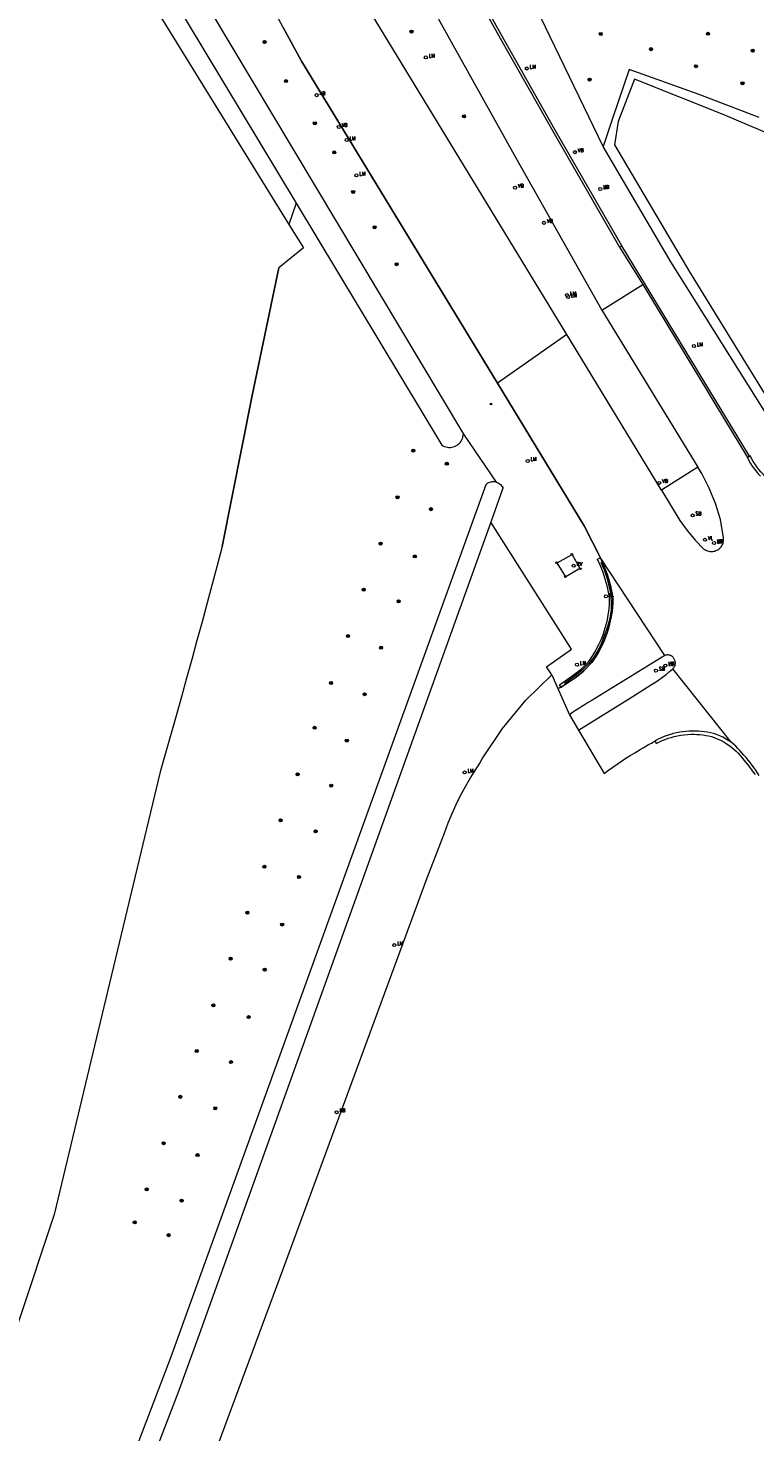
# Model space of a CAD drawing. Header units: metres. Extents: x 138165 to 154469, y 480134 to 494189.
# Tile 110 of 256: x 146762 to 146881, y 483256 to 483485. Entities that reach past the tile are written whole.
import ezdxf

# ---------------------------------------------------------------- set-up
doc = ezdxf.new("R2010")
doc.units = ezdxf.units.M
doc.header["$LTSCALE"] = 0.001
doc.header["$MEASUREMENT"] = 0
for name, color, linetype, lineweight in [('TOP-L-terrein schutting raster hek leuning', 7, 'Continuous', 0), ('TOP-L-topo objecten punt', 7, 'Continuous', 0), ('TOP-L-topo objecten vlak', 7, 'Continuous', 0), ('TOP-L-verharding vangrail', 7, 'Continuous', 0)]:
    doc.layers.add(name, color=color, linetype=linetype, lineweight=lineweight)
doc.styles.add('Style-STANDARD', font='STANDARD.shx')

# ---------------------------------------------------------------- blocks, each defined once
blk = doc.blocks.new('24')
at = {"layer": 'TOP-L-topo objecten punt', "color": 7, "linetype": 'Continuous', "lineweight": 0}
for radius in [0.025, 0.0182, 0.0115, 0.005]:
    blk.add_circle((0, 0), radius, dxfattribs=at)
blk = doc.blocks.new('16')
at = {"layer": 'TOP-L-topo objecten punt', "color": 7, "linetype": 'Continuous', "lineweight": 0}
blk.add_circle((0, 0), 0.025, dxfattribs=at)
at = {"layer": 'TOP-L-topo objecten punt', "color": 7, "linetype": 'Continuous', "lineweight": 0, "style": 'Style-STANDARD'}
blk.add_text('LM', height=0.06, dxfattribs=at).set_placement((0.0483, 0))
blk = doc.blocks.new('15')
at = {"layer": 'TOP-L-topo objecten punt', "color": 7, "linetype": 'Continuous', "lineweight": 0}
blk.add_circle((0, 0), 0.025, dxfattribs=at)
at = {"layer": 'TOP-L-topo objecten punt', "color": 7, "linetype": 'Continuous', "lineweight": 0, "style": 'Style-STANDARD'}
blk.add_text('VL', height=0.06, dxfattribs=at).set_placement((0.0483, 0))
blk = doc.blocks.new('14')
at = {"layer": 'TOP-L-topo objecten punt', "color": 7, "linetype": 'Continuous', "lineweight": 0}
blk.add_circle((0, 0), 0.025, dxfattribs=at)
at = {"layer": 'TOP-L-topo objecten punt', "color": 7, "linetype": 'Continuous', "lineweight": 0, "style": 'Style-STANDARD'}
blk.add_text('VB', height=0.06, dxfattribs=at).set_placement((0.0483, 0))
blk = doc.blocks.new('175')
at = {"layer": 'TOP-L-topo objecten punt', "color": 7, "linetype": 'Continuous', "lineweight": 0}
blk.add_circle((0, 0), 0.025, dxfattribs=at)
at = {"layer": 'TOP-L-topo objecten punt', "color": 7, "linetype": 'Continuous', "lineweight": 0, "style": 'Style-STANDARD'}
blk.add_text('SB', height=0.06, dxfattribs=at).set_placement((0.0483, 0))
blk = doc.blocks.new('11')
at = {"layer": 'TOP-L-topo objecten punt', "color": 7, "linetype": 'Continuous', "lineweight": 0}
blk.add_circle((0, 0), 0.025, dxfattribs=at)
at = {"layer": 'TOP-L-topo objecten punt', "color": 7, "linetype": 'Continuous', "lineweight": 0, "style": 'Style-STANDARD'}
blk.add_text('AB', height=0.06, dxfattribs=at).set_placement((0.0483, 0))
blk = doc.blocks.new('10')
at = {"layer": 'TOP-L-topo objecten punt', "linetype": 'Continuous', "lineweight": 0}
blk.add_circle((0, 0), 0.0125, dxfattribs=at)
blk = doc.blocks.new('126')
at = {"layer": 'TOP-L-topo objecten punt', "color": 7, "linetype": 'Continuous', "lineweight": 0}
blk.add_circle((0, 0), 0.025, dxfattribs=at)
at = {"layer": 'TOP-L-topo objecten punt', "color": 7, "linetype": 'Continuous', "lineweight": 0, "style": 'Style-STANDARD'}
blk.add_text('RV', height=0.06, dxfattribs=at).set_placement((0.0483, 0))

msp = doc.modelspace()

# ---------------------------------------------------------------- linework, layer by layer
at = {"layer": 'TOP-L-terrein schutting raster hek leuning', "flags": 128}
msp.add_lwpolyline([(146793.74, 483400.16), (146798.64, 483424.73), (146802.99, 483445.57)], dxfattribs=at)
at = {"layer": 'TOP-L-topo objecten vlak', "flags": 128}
for points in [[(146858.86, 483449.15), (146848, 483467.99), (146839.71, 483482.7), (146773.29, 483601.89), (146702.96, 483728.09), (146700.52, 483732.45)], [(146855.38, 483398.29), (146852.73, 483403.52), (146838.6, 483426.75), (146806.69, 483479.22), (146803.72, 483484.71), (146802.9, 483486.22), (146791.11, 483510.18), (146790.74, 483510), (146789.63, 483512.23), (146788.24, 483514.97), (146786.68, 483517.82), (146743.78, 483591.7), (146718.57, 483635.76), (146694.64, 483678.12), (146672.85, 483716.83), (146672.13, 483716.4)], [(146658.41, 483713.92), (146658.19, 483713.73), (146657.99, 483713.52), (146657.82, 483713.29), (146657.67, 483713.05), (146657.54, 483712.78), (146657.45, 483712.51), (146657.38, 483712.23), (146657.34, 483711.94), (146657.33, 483711.65), (146657.36, 483711.36), (146657.41, 483711.08), (146657.81, 483710.62), (146659.91, 483708.17), (146721.8, 483598.49), (146764.37, 483524.96), (146805.81, 483456.11)], [(146661.74, 483713.96), (146725.46, 483600.65), (146767.54, 483528.07), (146833.06, 483418.45)], [(146760.72, 483523.76), (146804.64, 483452.63)], [(146855.83, 483465.32), (146837.02, 483504.38), (146836.82, 483505.16)], [(146829.68, 483499.82), (146839.33, 483482.5), (146847.64, 483467.8), (146858.48, 483448.94)], [(146823.43, 483496.18), (146841.63, 483463.5), (146855.6, 483438.66)], [(146849.91, 483434.67), (146815.83, 483490.71), (146815.33, 483491.47)], [(146803.72, 483484.71), (146806.69, 483479.22), (146838.6, 483426.75)], [(146881.24, 483470.02), (146871.3, 483473.82), (146860.06, 483477.85), (146857.37, 483469.88), (146855.83, 483465.32)], [(146860.96, 483476.3), (146858.29, 483469.38), (146857.7, 483465.59), (146869.93, 483444.88), (146882.51, 483424.41)], [(146883.33, 483467.16), (146875.37, 483470.56), (146860.96, 483476.3)], [(146883.63, 483419.83), (146866.87, 483446.51), (146855.83, 483465.32)], [(146805.81, 483456.11), (146804.64, 483452.63)], [(146805.81, 483456.11), (146829.53, 483416.69), (146829.59, 483416.65), (146829.79, 483416.53), (146830.01, 483416.44), (146830.24, 483416.37), (146830.47, 483416.32), (146830.7, 483416.3), (146830.94, 483416.3), (146831.17, 483416.33), (146831.4, 483416.38), (146831.63, 483416.45), (146831.84, 483416.55), (146832.05, 483416.67), (146832.24, 483416.81), (146832.41, 483416.97), (146832.57, 483417.14), (146832.71, 483417.34), (146832.82, 483417.54), (146832.92, 483417.76), (146832.99, 483417.98), (146833.04, 483418.22), (146833.06, 483418.45)], [(146804.64, 483452.63), (146807.01, 483448.79), (146802.99, 483445.57), (146798.64, 483424.73), (146793.74, 483400.16), (146792.93, 483397.09), (146792.12, 483394.03), (146791.3, 483390.96), (146790.48, 483387.9), (146789.65, 483384.83), (146788.81, 483381.77), (146787.97, 483378.72), (146787.12, 483375.66), (146786.26, 483372.6), (146785.4, 483369.55), (146784.53, 483366.5), (146783.65, 483363.45), (146774.47, 483325.19), (146766.37, 483291.36), (146760.5, 483273.68), (146749.06, 483239.51)], [(146858.48, 483448.94), (146858.86, 483449.15)], [(146858.48, 483448.94), (146862.31, 483442.86)], [(146879.7, 483414.86), (146858.86, 483449.15)], [(146855.6, 483438.66), (146862.31, 483442.86)], [(146862.31, 483442.86), (146879.34, 483414.63)], [(146855.6, 483438.66), (146871.28, 483413.07)], [(146849.91, 483434.67), (146838.6, 483426.75)], [(146865.32, 483409.34), (146849.91, 483434.67)], [(146838.6, 483426.75), (146852.73, 483403.52), (146855.38, 483398.29)], [(146833.06, 483418.45), (146838.4, 483410.65)], [(146865.32, 483409.34), (146868.35, 483404.39), (146869.53, 483402.74), (146870.83, 483401.19), (146872.25, 483399.75), (146872.39, 483399.65), (146872.54, 483399.56), (146872.7, 483399.49), (146872.86, 483399.43), (146873.03, 483399.38), (146873.2, 483399.35), (146873.37, 483399.34), (146873.55, 483399.34), (146873.72, 483399.35), (146873.89, 483399.38), (146874.06, 483399.42), (146874.22, 483399.48), (146874.38, 483399.56), (146874.53, 483399.64), (146874.68, 483399.74), (146874.81, 483399.85), (146874.93, 483399.98), (146875.05, 483400.11), (146875.15, 483400.25), (146875.23, 483400.4), (146875.31, 483400.56), (146875.37, 483400.72), (146875.41, 483400.89), (146875.45, 483401.06), (146875.46, 483401.24), (146875.46, 483401.41), (146875.45, 483401.58), (146874.93, 483404.56), (146874.15, 483407.14), (146873.13, 483409.64), (146871.9, 483412.04), (146871.28, 483413.07)], [(146871.28, 483413.07), (146865.32, 483409.34)], [(146879.34, 483414.63), (146879.7, 483414.86)], [(146879.34, 483414.63), (146879.58, 483414.16), (146879.85, 483413.7), (146880.14, 483413.26), (146880.44, 483412.83), (146880.77, 483412.41), (146881.11, 483412.01), (146881.47, 483411.62)], [(146889, 483408.39), (146888.49, 483408.47), (146887.99, 483408.57), (146887.49, 483408.69), (146886.99, 483408.83), (146886.49, 483409), (146886.01, 483409.19), (146885.53, 483409.4), (146885.07, 483409.62), (146884.61, 483409.87), (146884.12, 483410.16), (146883.64, 483410.47), (146883.17, 483410.8), (146882.72, 483411.16), (146882.29, 483411.53), (146881.88, 483411.93), (146881.53, 483412.31), (146881.2, 483412.71), (146880.88, 483413.12), (146880.58, 483413.55), (146880.3, 483413.99), (146879.8, 483414.91), (146879.7, 483414.86)], [(146838.4, 483410.65), (146838.23, 483410.69), (146838.05, 483410.71), (146837.87, 483410.71), (146837.69, 483410.7), (146837.51, 483410.66), (146837.34, 483410.61), (146837.18, 483410.54), (146837.02, 483410.45), (146836.88, 483410.35), (146836.74, 483410.23), (146785.32, 483268), (146777.01, 483246.2)], [(146838.4, 483410.65), (146838.57, 483410.59), (146838.73, 483410.52), (146838.89, 483410.42), (146839.03, 483410.32), (146839.16, 483410.2), (146839.28, 483410.06), (146839.38, 483409.91), (146839.47, 483409.76), (146839.51, 483409.67), (146837.52, 483404.13)], [(146837.52, 483404.13), (146790.03, 483271.8), (146786.52, 483262.21), (146780.32, 483246.02), (146776.38, 483238.9)], [(146847.46, 483379.25), (146846.62, 483380.55), (146850.68, 483383.43), (146837.52, 483404.13)], [(146850.78, 483398.87), (146852.06, 483396.56), (146849.73, 483395.21), (146848.34, 483397.52), (146850.78, 483398.87)], [(146855.38, 483398.29), (146855.64, 483397.75), (146855.89, 483397.2), (146856.13, 483396.64), (146856.34, 483396.08), (146856.54, 483395.51), (146856.72, 483394.94), (146856.88, 483394.37), (146857.03, 483393.8), (146857.16, 483393.23), (146857.27, 483392.65), (146857.35, 483392.07), (146857.4, 483391.49), (146857.4, 483390.87), (146857.36, 483390.25), (146857.29, 483389.63), (146857.19, 483389.02), (146857.08, 483388.41), (146856.94, 483387.8), (146856.8, 483387.22), (146856.65, 483386.65), (146856.48, 483386.09), (146856.28, 483385.53), (146856.07, 483384.97), (146855.84, 483384.43), (146855.58, 483383.9), (146855.3, 483383.35), (146855, 483382.81), (146854.68, 483382.28), (146854.33, 483381.77), (146853.97, 483381.28), (146853.57, 483380.81), (146853.15, 483380.36), (146852.71, 483379.92), (146852.25, 483379.51), (146851.28, 483378.76), (146848.99, 483377.25), (146848.45, 483377.01), (146850.34, 483372.74)], [(146848.99, 483377.25), (146848.71, 483377.65), (146850.95, 483379.21), (146851.4, 483379.51), (146851.83, 483379.84), (146852.24, 483380.18), (146852.63, 483380.54), (146853.01, 483380.93), (146853.37, 483381.33), (146853.72, 483381.77), (146854.04, 483382.23), (146854.34, 483382.7), (146854.62, 483383.2), (146854.88, 483383.69), (146855.14, 483384.2), (146855.38, 483384.72), (146855.61, 483385.25), (146855.82, 483385.79), (146856.01, 483386.34), (146856.19, 483386.89), (146856.34, 483387.45), (146856.48, 483388.01), (146856.58, 483388.52), (146856.68, 483389.03), (146856.76, 483389.55), (146856.82, 483390.07), (146856.86, 483390.59), (146856.88, 483391.11), (146856.86, 483391.63), (146856.81, 483392.17), (146856.73, 483392.71), (146856.61, 483393.24), (146856.48, 483393.77), (146856.34, 483394.29), (146856.18, 483394.81), (146856.01, 483395.37), (146855.82, 483395.93), (146855.61, 483396.48), (146855.39, 483397.02), (146854.89, 483398.09), (146855.38, 483398.29)], [(146848.99, 483377.25), (146851.28, 483378.76), (146852.25, 483379.51), (146852.71, 483379.92), (146853.15, 483380.36), (146853.57, 483380.81), (146853.97, 483381.28), (146854.33, 483381.77), (146854.68, 483382.28), (146855, 483382.81), (146855.3, 483383.35), (146855.58, 483383.9), (146855.84, 483384.43), (146856.07, 483384.97), (146856.28, 483385.53), (146856.48, 483386.09), (146856.65, 483386.65), (146856.8, 483387.22), (146856.94, 483387.8), (146857.08, 483388.41), (146857.19, 483389.02), (146857.29, 483389.63), (146857.36, 483390.25), (146857.4, 483390.87), (146857.4, 483391.49), (146857.35, 483392.07), (146857.27, 483392.65), (146857.16, 483393.23), (146857.03, 483393.8), (146856.88, 483394.37), (146856.72, 483394.94), (146856.54, 483395.51), (146856.34, 483396.08), (146856.13, 483396.64), (146855.89, 483397.2), (146855.64, 483397.75), (146855.38, 483398.29)], [(146865.91, 483382.4), (146855.38, 483398.29)], [(146865.91, 483382.4), (146853.91, 483375.04), (146853.39, 483374.73), (146852.88, 483374.41), (146852.36, 483374.09), (146851.85, 483373.76), (146851.35, 483373.42), (146850.84, 483373.09), (146850.34, 483372.74)], [(146867.19, 483380.24), (146867.26, 483380.3), (146867.32, 483380.37), (146867.38, 483380.45), (146867.43, 483380.52), (146867.48, 483380.6), (146867.52, 483380.69), (146867.55, 483380.78), (146867.57, 483380.87), (146867.59, 483380.96), (146867.6, 483381.05), (146867.61, 483381.15), (146867.6, 483381.24), (146867.59, 483381.33), (146867.57, 483381.42), (146867.55, 483381.51), (146867.52, 483381.6), (146867.3, 483382.03), (146867.24, 483382.1), (146867.18, 483382.16), (146867.11, 483382.22), (146867.04, 483382.28), (146866.96, 483382.33), (146866.88, 483382.37), (146866.8, 483382.41), (146866.71, 483382.44), (146866.62, 483382.46), (146866.53, 483382.48), (146866.44, 483382.49), (146866.35, 483382.49), (146866.26, 483382.49), (146866.17, 483382.47), (146866.08, 483382.46), (146865.99, 483382.43), (146865.91, 483382.4)], [(146788.07, 483240.25), (146803.74, 483282.58), (146827.19, 483346.2), (146830.04, 483353.61), (146830.6, 483355.14), (146831.22, 483356.65), (146831.89, 483358.14), (146832.61, 483359.6), (146833.39, 483361.04), (146834.21, 483362.45), (146835.09, 483363.83), (146835.25, 483364.08), (146835.42, 483364.34), (146835.59, 483364.59), (146835.76, 483364.84), (146836.15, 483365.59), (146839.44, 483370.53), (146843.22, 483375.1), (146847.46, 483379.25)], [(146847.46, 483379.25), (146848.45, 483377.01), (146848.99, 483377.25)], [(146851.83, 483370.26), (146860.57, 483375.69), (146863.12, 483377.28), (146863.73, 483377.66), (146864.34, 483378.05), (146864.93, 483378.46), (146865.51, 483378.88), (146866.08, 483379.32), (146866.64, 483379.77), (146867.19, 483380.24)], [(146876.67, 483368.26), (146867.19, 483380.24)], [(146850.34, 483372.74), (146851.83, 483370.26)], [(146851.83, 483370.26), (146856.02, 483363.19), (146856.7, 483363.7), (146857.4, 483364.2), (146858.1, 483364.69), (146858.81, 483365.17), (146859.53, 483365.65), (146860.25, 483366.11), (146860.98, 483366.56), (146861.43, 483366.83), (146861.88, 483367.1), (146862.33, 483367.37), (146862.78, 483367.63), (146863.24, 483367.89), (146863.7, 483368.14), (146864.3, 483368.51)], [(146876.67, 483368.26), (146876.23, 483368.56), (146875.78, 483368.84), (146875.31, 483369.09), (146874.83, 483369.31), (146874.33, 483369.51), (146873.83, 483369.67), (146873.35, 483369.8), (146872.86, 483369.9), (146872.36, 483369.98), (146871.86, 483370.03), (146871.36, 483370.06), (146870.85, 483370.07), (146870.35, 483370.07), (146869.84, 483370.05), (146869.33, 483370.02), (146868.82, 483369.96), (146868.32, 483369.89), (146867.81, 483369.8), (146867.32, 483369.68), (146866.79, 483369.54), (146866.28, 483369.38), (146865.77, 483369.19), (146865.27, 483368.98), (146864.78, 483368.76), (146864.3, 483368.51)], [(146864.3, 483368.51), (146864.48, 483368.08), (146865.43, 483368.53), (146865.92, 483368.73), (146866.42, 483368.91), (146866.92, 483369.06), (146867.42, 483369.2), (146867.95, 483369.31), (146868.49, 483369.41), (146869.02, 483369.48), (146869.57, 483369.53), (146870.11, 483369.56), (146870.65, 483369.56), (146871.12, 483369.54), (146871.6, 483369.51), (146872.07, 483369.46), (146872.54, 483369.39), (146873.01, 483369.3), (146873.47, 483369.18), (146873.93, 483369.04), (146874.43, 483368.85), (146874.93, 483368.62), (146875.41, 483368.37), (146875.88, 483368.09), (146876.33, 483367.79), (146876.77, 483367.47), (146877.14, 483367.16), (146877.49, 483366.82), (146877.83, 483366.47), (146878.15, 483366.1), (146878.46, 483365.72), (146878.77, 483365.34), (146879.08, 483364.96), (146879.39, 483364.58), (146879.7, 483364.19), (146880, 483363.8), (146880.3, 483363.4), (146880.58, 483363)], [(146881.26, 483362.86), (146880.69, 483363.72), (146880.39, 483364.14), (146880.09, 483364.56), (146879.77, 483364.97), (146879.45, 483365.37), (146879.12, 483365.77), (146878.78, 483366.15), (146878.45, 483366.53), (146878.12, 483366.9), (146877.78, 483367.27), (146877.43, 483367.62), (146877.06, 483367.96), (146876.67, 483368.26)]]:
    msp.add_lwpolyline(points, dxfattribs=at)
at = {"layer": 'TOP-L-verharding vangrail', "flags": 128}
msp.add_lwpolyline([(146855.44, 483397.58), (146855.73, 483396.97), (146855.99, 483396.35), (146856.23, 483395.72), (146856.44, 483395.07), (146856.62, 483394.42), (146856.78, 483393.77), (146856.91, 483393.13), (146857.01, 483392.48), (146857.09, 483391.83), (146857.14, 483391.17), (146857.15, 483390.52), (146857.12, 483389.86), (146857.05, 483389.21), (146856.93, 483388.56), (146856.77, 483387.91), (146856.58, 483387.27), (146856.38, 483386.64), (146856.16, 483386.02), (146855.95, 483385.44), (146855.73, 483384.87), (146855.49, 483384.3), (146855.23, 483383.74), (146854.95, 483383.2), (146854.64, 483382.66), (146854.31, 483382.15), (146853.91, 483381.61), (146853.48, 483381.09), (146853.02, 483380.59), (146852.54, 483380.11), (146851.51, 483379.24), (146849.55, 483377.86)], dxfattribs=at)

# ---------------------------------------------------------------- block references
at = {"layer": 'TOP-L-topo objecten punt', "xscale": 10, "yscale": 10, "zscale": 10}
for name, p in [('24', (146824.61, 483484.03)), ('24', (146855.45, 483483.66)), ('24', (146872.94, 483483.68)), ('24', (146800.68, 483482.35)), ('24', (146863.62, 483481.18)), ('16', (146826.95, 483479.84)), ('24', (146880.2, 483480.92)), ('16', (146843.39, 483478.03)), ('24', (146870.95, 483478.4)), ('24', (146804.15, 483475.97)), ('24', (146853.62, 483476.21)), ('24', (146878.54, 483475.62)), ('11', (146809.16, 483473.68)), ('24', (146833.17, 483470.23)), ('24', (146808.86, 483469.1)), ('14', (146812.76, 483468.51)), ('16', (146814.05, 483466.37)), ('24', (146812.02, 483464.36)), ('14', (146851.23, 483464.4)), ('16', (146815.64, 483460.62)), ('14', (146841.48, 483458.62)), ('16', (146855.37, 483458.41)), ('14', (146855.37, 483458.41)), ('24', (146815.11, 483457.91)), ('24', (146818.59, 483452.16)), ('14', (146846.21, 483452.89)), ('24', (146822.18, 483446.14)), ('16', (146849.96, 483441.11)), ('16', (146850.11, 483440.79)), ('16', (146870.62, 483432.81)), ('10', (146837.58, 483423.36)), ('24', (146824.9, 483415.76)), ('24', (146830.37, 483413.64)), ('16', (146843.54, 483414.1)), ('14', (146864.97, 483410.52)), ('24', (146822.33, 483408.17)), ('24', (146827.8, 483406.24)), ('175', (146870.4, 483405.22)), ('15', (146872.44, 483401.25)), ('16', (146873.91, 483400.72)), ('11', (146873.91, 483400.72)), ('14', (146873.91, 483400.72)), ('24', (146819.57, 483400.62)), ('10', (146850.74, 483398.9)), ('24', (146825.15, 483398.54)), ('10', (146848.24, 483397.53)), ('126', (146851.04, 483397.02)), ('10', (146849.69, 483395.24)), ('10', (146852.16, 483396.53)), ('24', (146816.82, 483393.14)), ('15', (146856.3, 483392.03)), ('24', (146822.51, 483391.23)), ('24', (146814.28, 483385.56)), ('24', (146819.66, 483383.67)), ('16', (146851.58, 483380.9)), ('15', (146865.97, 483380.76)), ('16', (146865.97, 483380.76)), ('14', (146865.97, 483380.76)), ('175', (146864.44, 483379.94)), ('24', (146811.5, 483377.92)), ('24', (146816.97, 483376.09)), ('24', (146808.82, 483370.63)), ('24', (146814.08, 483368.54)), ('24', (146806.06, 483363.03)), ('16', (146833.26, 483363.35)), ('24', (146811.53, 483361.21)), ('24', (146803.29, 483355.55)), ('24', (146808.99, 483353.75)), ('24', (146800.65, 483347.99)), ('24', (146806.27, 483346.32)), ('24', (146797.87, 483340.5)), ('24', (146803.54, 483338.57)), ('16', (146821.81, 483335.22)), ('24', (146795.14, 483333.01)), ('24', (146800.7, 483331.21)), ('24', (146792.33, 483325.41)), ('24', (146798.08, 483323.49)), ('24', (146789.63, 483317.97)), ('24', (146795.19, 483316.16)), ('24', (146786.95, 483310.51)), ('24', (146792.63, 483308.64)), ('11', (146812.41, 483308)), ('14', (146812.41, 483308)), ('24', (146784.23, 483302.95)), ('24', (146789.74, 483301.03)), ('24', (146781.47, 483295.45)), ('24', (146787.16, 483293.6)), ('24', (146779.52, 483290.06)), ('24', (146785.05, 483287.97))]:
    msp.add_blockref(name, p, dxfattribs=at)

doc.saveas('drawing.dxf')
